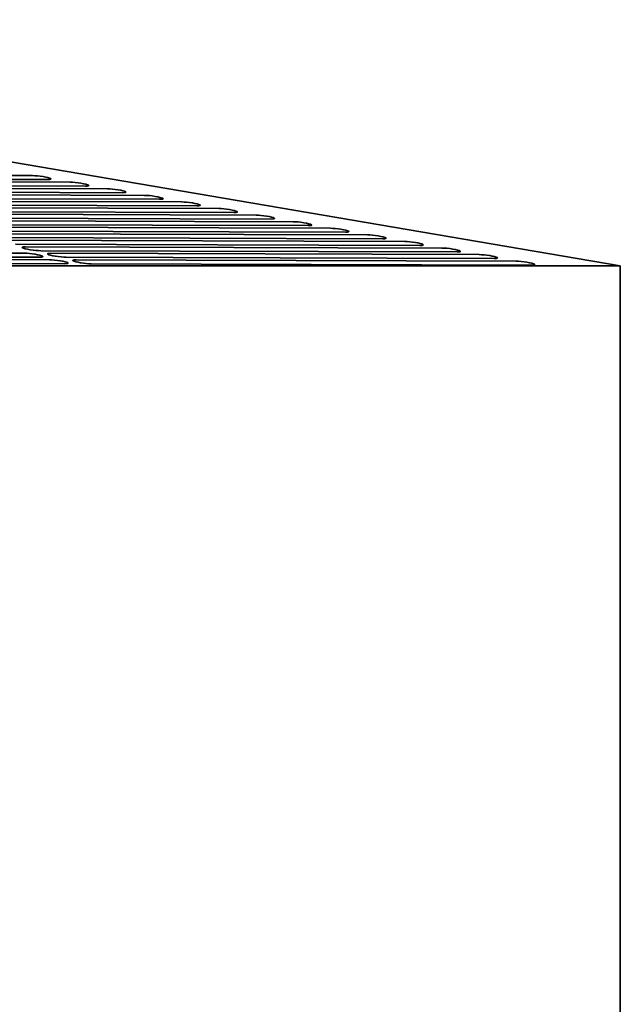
# Model space of a CAD drawing. Header units: millimetres. Extents: x 362 to 1318, y 320 to 868.
# Tile 11 of 11: x 1155 to 1318, y 594 to 862. Entities that reach past the tile are written whole.
import ezdxf

# ---------------------------------------------------------------- set-up
doc = ezdxf.new("R2010")
doc.units = ezdxf.units.MM
doc.header["$LTSCALE"] = 4
doc.layers.add('Krawędzie widoczne(ISO)', color=7, linetype='Continuous', lineweight=35, true_color=0x262659)

msp = doc.modelspace()

# ---------------------------------------------------------------- linework, layer by layer
at = {"layer": 'Krawędzie widoczne(ISO)'}
for p, q in [((925.18, 862), (1318, 795)), ((1080.6, 819.8), (1158.04, 819.56)), ((1162.17, 818.49), (1084.72, 818.73)), ((1087.47, 818.02), (1168.35, 817.77)), ((1172.47, 816.7), (1091.59, 816.95)), ((1094.34, 816.23), (1178.44, 815.97)), ((1182.56, 814.9), (1098.46, 815.17)), ((1101.21, 814.45), (1188.53, 814.18)), ((1192.65, 813.11), (1105.33, 813.38)), ((1108.1, 812.67), (1198.64, 812.39)), ((1202.74, 811.32), (1112.23, 811.6)), ((1114.97, 810.89), (1208.76, 810.6)), ((1212.88, 809.53), (1119.09, 809.82)), ((1121.84, 809.11), (1218.88, 808.8)), ((1223, 807.73), (1125.96, 808.04)), ((1128.71, 807.32), (1228.99, 807.01)), ((1233.11, 805.94), (1132.83, 806.25)), ((1135.58, 805.54), (1239.11, 805.22)), ((1243.23, 804.15), (1139.7, 804.47)), ((1142.45, 803.76), (1249.22, 803.43)), ((1253.34, 802.36), (1146.57, 802.69)), ((1149.32, 801.98), (1259.34, 801.63)), ((1039.33, 798.8), (1155.85, 798.43)), ((1263.46, 800.57), (1153.44, 800.91)), ((1156.19, 800.19), (1269.45, 799.84)), ((1273.58, 798.77), (1160.31, 799.12)), ((1042.96, 797.02), (1162.72, 796.65)), ((1159.97, 797.36), (1043.45, 797.73)), ((1163.06, 798.41), (1279.57, 798.05)), ((1283.69, 796.98), (1167.18, 797.34)), ((1169.93, 796.63), (1289.69, 796.26)), ((1318, 795), (1037.99, 795)), ((1166.84, 795.58), (1047.08, 795.95)), ((1293.81, 795.19), (1174.05, 795.56)), ((1318, 795), (1318, 468))]:
    msp.add_line(p, q, dxfattribs=at)
for centre, major_axis, start_param in [((1160.11, 819.02), (2.98, -0.38), 5.49338), ((1170.41, 817.23), (2.98, -0.38), 5.49338), ((1180.5, 815.44), (2.98, -0.38), 5.49338), ((1190.59, 813.65), (2.98, -0.38), 5.49338), ((1200.71, 811.85), (2.98, -0.38), 5.481297), ((1210.82, 810.06), (2.98, -0.38), 5.49338), ((1220.94, 808.27), (2.98, -0.38), 5.49338), ((1231.05, 806.48), (2.98, -0.38), 5.49338), ((1241.17, 804.68), (2.98, -0.38), 5.49338), ((1251.28, 802.89), (2.98, -0.38), 5.49338), ((1261.4, 801.1), (2.98, -0.38), 5.49338), ((1158.25, 799.66), (-2.98, 0.38), 5.49338), ((1271.52, 799.31), (2.98, -0.38), 5.49338), ((1157.91, 797.9), (2.98, -0.38), 5.49338), ((1165.12, 797.88), (-2.98, 0.38), 5.49338), ((1164.78, 796.12), (2.98, -0.38), 5.49338), ((1171.99, 796.09), (-2.98, 0.38), 5.49338), ((1281.63, 797.52), (2.98, -0.38), 5.49338), ((1291.75, 795.72), (2.98, -0.38), 5.49338)]:
    msp.add_ellipse(centre, major_axis=major_axis, ratio=0.126035, start_param=start_param, end_param=8.634973, dxfattribs=at)

doc.saveas('drawing.dxf')
